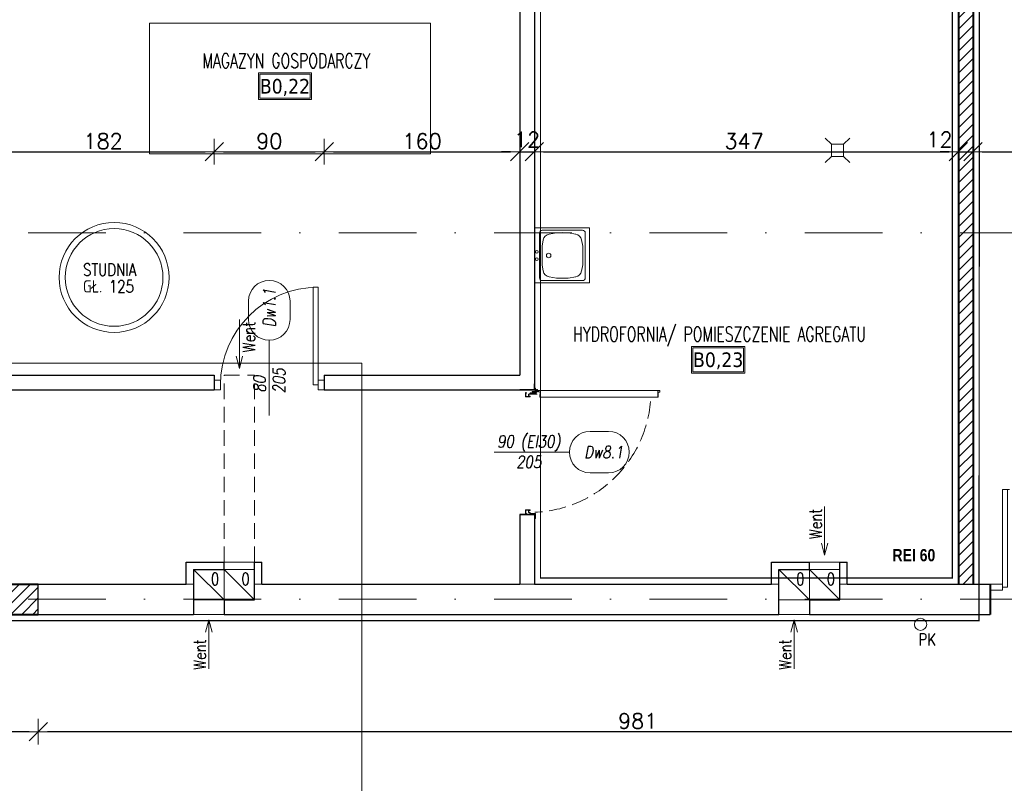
# Model space of a CAD drawing. Header units: millimetres. Extents: x 23192 to 177760, y -399809 to -79279.
# Tile 172 of 256: x 53970 to 54776, y -195090 to -194465. Entities that reach past the tile are written whole.
import ezdxf
from ezdxf.enums import TextEntityAlignment as Align

# ---------------------------------------------------------------- set-up
doc = ezdxf.new("R2010")
doc.units = ezdxf.units.MM
for name, pattern in [('2_3', [1, 0.5, -0.5]), ('ACAD_ISO03W100', [30, 12, -18]), ('CENTER', [0.6, 0.375, -0.075, 0.075, -0.075]), ('DASHDOT', [25.4, 12.7, -6.35, 0, -6.35]), ('HIDDEN', [9.525, 6.35, -3.175]), ('Hidden Line', [391.222223, 282.222223, -109])]:
    doc.linetypes.add(name, pattern=pattern)
doc.layers.get('0').update_dxf_attribs({"lineweight": 0})
for name, color, linetype, lineweight in [('! WYPOSAŻENIE', 252, 'Continuous', 5), ('!! 0_ Istn-sciany', 3, 'Continuous', 30), ('!! 0_ Istn-widok', 1, 'Continuous', 15), ('!! 0_Istn-armatura', 6, 'Continuous', 9), ('!! 0_Istn-drzwi', 1, 'Continuous', 13), ('!! 0_Istn-went', 5, 'Continuous', 13), ('!! 0_Opis_pom', 9, 'Continuous', 13), ('!! 1  WYDZIELENIE PPOŻ', 252, 'Continuous', 0), ('!! 1_drzwi-linia', 213, 'Continuous', 5), ('!! 1_hatch projektowane ściany', 4, 'Continuous', 5), ('!! 1_PROJ Sciany', 2, 'Continuous', 40), ('!! 2_drzwi opis', 151, 'Continuous', 9), ('!! wymiary osi', 250, 'Continuous', 9), ('0-osie-liniA', 14, 'DASHDOT', 5)]:
    doc.layers.add(name, color=color, linetype=linetype, lineweight=lineweight)
doc.layers.add('!! 0_ramki', color=66, linetype='Continuous', lineweight=9, plot=False)
doc.styles.add('50', font='ROMANS.shx', dxfattribs={"width": 0.8, "height": 10})
doc.styles.add('ARCHETYP', font='romans.shx', dxfattribs={"height": 15})
doc.styles.add('ARIAL', font='tahoma.ttf')
doc.styles.add('STYLE7', font='ARIALNB.TTF')
doc.styles.add('TXT', font='simplex.shx')
doc.dimstyles.new('DIM50', dxfattribs={"dimscale": 5, "dimtxt": 2.5, "dimasz": 1.5, "dimexe": 0, "dimexo": 0, "dimgap": 0.5, "dimtad": 1, "dimdec": 4, "dimrnd": 0.5, "dimdsep": 46, "dimtxsty": 'TXT', "dimblk1": 'TICK1', "dimblk2": 'TICK1', "dimsah": 1, "dimcen": 0, "dimse1": 1, "dimse2": 1, "dimclrd": 1, "dimclre": 7, "dimclrt": 9, "dimadec": 0, "dimazin": 0, "dimtfac": 1, "dimtdec": 4, "dimtmove": 2, "dimatfit": 3, "dimldrblk": 'TICK1', "dimfxl": 1, "dimtolj": 1, "dimarcsym": 0})

# ---------------------------------------------------------------- blocks, each defined once
blk = doc.blocks.new('A$C04090CF1')
for p, q in [((0, 60), (60, 60)), ((0, 0), (0, 60)), ((54.5, 55.5), (5.5, 55.5)), ((60, 60), (60, 0)), ((2.5, 8.5), (2.5, 52.5)), ((5.2, 36.8), (6.6, 45)), ((13, 51.5), (19.8, 52.7)), ((47, 51.5), (40.2, 52.7)), ((54.8, 36.8), (53.4, 45)), ((57.5, 8.5), (57.5, 52.5)), ((6.6, 16), (5.2, 24.2)), ((53.4, 16), (54.8, 24.2)), ((60, 0), (0, 0)), ((54.5, 5.5), (5.5, 5.5)), ((19.8, 8.3), (13, 9.5)), ((40.2, 8.3), (47, 9.5))]:
    blk.add_line(p, q)
for points in [[(19.8, 52.7), (40.2, 52.7)], [(19.8, 8.3), (40.2, 8.3)]]:
    blk.add_lwpolyline(points)
for centre, radius in [((30, 15.5), 2.5), ((26, 2.5), 1.5), ((34, 2.5), 1.5)]:
    blk.add_circle(centre, radius)
for centre, radius, start, end in [((5.5, 52.5), 3, 90, 180), ((54.5, 52.5), 3, 0, 90), ((14.5, 43.6), 8, 100.3048, 170.5377), ((45.5, 43.6), 8, 9.4623, 79.6952), ((188.4, 30.5), 183.3, 178.0251, 181.9749), ((-128.4, 30.5), 183.3, 358.0251, 1.9749), ((14.5, 17.4), 8, 189.4623, 259.6952), ((45.5, 17.4), 8, 280.3048, 350.5377), ((5.5, 8.5), 3, 180, 270), ((54.5, 8.5), 3, 270, 0)]:
    blk.add_arc(centre, radius, start, end)
blk = doc.blocks.new('A$C1F8E0840')
at = {"linetype": 'Continuous', "xscale": 0.75, "yscale": 0.75, "zscale": 0.75}
blk.add_blockref('A$C04090CF1', (-22.5, 0), dxfattribs=at)
blk = doc.blocks.new('A$C19D82A3D')
for points in [[(-5, 10), (-10, 15)], [(5, 10), (10, 15)], [(-5, 0), (-10, -5)], [(5, 0), (10, -5)]]:
    blk.add_lwpolyline(points)
blk.add_lwpolyline([(-5, 10), (5, 10), (5, 0), (-5, 0)], close=True)
blk = doc.blocks.new('BLOK OSI')
at = {"layer": '0-osie-liniA', "ltscale": 5}
for points in [[(48639.25763, -194702.0883), (55442.2848, -194702.0883)], [(48639.25763, -195002.0883), (55442.2848, -195002.0883)]]:
    blk.add_lwpolyline(points, dxfattribs=at)
blk = doc.blocks.new('1_ok-opis')
blk.add_line((0, 111.61), (0, 50))
for points in [[(-17, 128.61), (-17, 143.61)], [(17, 128.61), (17, 143.61)]]:
    blk.add_lwpolyline(points)
for centre, start, end in [((0, 143.61), 0, 180), ((0, 128.61), 180, 0)]:
    blk.add_arc(centre, 17, start, end)
at = {"style": 'ARCHETYP'}
for tag, height, rotation, p in [('NR', 12, 90, (0, 136.9)), ('NR', 12, 270, (0, 136.9)), ('SZEROKOŚĆ', 10, 90, (-8, 78.29)), ('SZEROKOŚĆ', 10, 270, (8, 78.29)), ('WYSOKOŚĆ', 10, 270, (-8, 78.29)), ('WYSOKOŚĆ', 10, 90, (8, 78.29))]:
    blk.add_attdef(tag, text='', height=height, rotation=rotation, dxfattribs=at).set_placement(p, align=Align.MIDDLE)
blk = doc.blocks.new('TICK1')
at = {"color": 0}
for p, q in [((0, -1.4), (0, 1.4)), ((0, 0), (-1, 0))]:
    blk.add_line(p, q, dxfattribs=at)
at = {"color": 2}
blk.add_line((-1, -1), (1, 1), dxfattribs=at)
blk = doc.blocks.new('*D2449')
at = {"layer": '!! wymiary osi', "color": 1, "lineweight": -2, "transparency": 16777216}
blk.add_line((53955.21, -194572.73), (54122.21, -194572.73), dxfattribs=at)
at = {"layer": 'DEFPOINTS', "color": 0, "transparency": 16777216}
for p in [(54129.71, -194572.73), (53947.71, -194755.59), (54129.71, -194755.59)]:
    blk.add_point(p, dxfattribs=at)
at = {"layer": '!! wymiary osi', "color": 1, "lineweight": -2, "transparency": 16777216, "xscale": 7.5, "yscale": 7.5, "zscale": 7.5, "rotation": 180}
blk.add_blockref('TICK1', (53947.71, -194572.73), dxfattribs=at)
at = {"layer": '!! wymiary osi', "color": 1, "lineweight": -2, "transparency": 16777216, "xscale": 7.5, "yscale": 7.5, "zscale": 7.5}
blk.add_blockref('TICK1', (54129.71, -194572.73), dxfattribs=at)
at = {"layer": '!! wymiary osi', "color": 9, "transparency": 16777216, "insert": (54038.71, -194563.98), "char_height": 12.5, "attachment_point": 5, "style": 'TXT'}
blk.add_mtext('\\A1;182', dxfattribs=at)
blk = doc.blocks.new('*D2450')
at = {"layer": '!! wymiary osi', "color": 1, "lineweight": -2, "transparency": 16777216}
blk.add_line((54137.21, -194572.73), (54212.21, -194572.73), dxfattribs=at)
at = {"layer": 'DEFPOINTS', "color": 0, "transparency": 16777216}
for p in [(54219.71, -194572.73), (54129.71, -194755.59), (54219.71, -194755.59)]:
    blk.add_point(p, dxfattribs=at)
at = {"layer": '!! wymiary osi', "color": 1, "lineweight": -2, "transparency": 16777216, "xscale": 7.5, "yscale": 7.5, "zscale": 7.5, "rotation": 180}
blk.add_blockref('TICK1', (54129.71, -194572.73), dxfattribs=at)
at = {"layer": '!! wymiary osi', "color": 1, "lineweight": -2, "transparency": 16777216, "xscale": 7.5, "yscale": 7.5, "zscale": 7.5}
blk.add_blockref('TICK1', (54219.71, -194572.73), dxfattribs=at)
at = {"layer": '!! wymiary osi', "color": 9, "transparency": 16777216, "insert": (54174.71, -194563.98), "char_height": 12.5, "attachment_point": 5, "style": 'TXT'}
blk.add_mtext('\\A1;90', dxfattribs=at)
blk = doc.blocks.new('*D2451')
at = {"layer": '!! wymiary osi', "color": 1, "lineweight": -2, "transparency": 16777216}
blk.add_line((54227.21, -194572.73), (54372.21, -194572.73), dxfattribs=at)
at = {"layer": 'DEFPOINTS', "color": 0, "transparency": 16777216}
for p in [(54379.71, -194572.73), (54219.71, -194755.59), (54379.71, -194755.59)]:
    blk.add_point(p, dxfattribs=at)
at = {"layer": '!! wymiary osi', "color": 1, "lineweight": -2, "transparency": 16777216, "xscale": 7.5, "yscale": 7.5, "zscale": 7.5, "rotation": 180}
blk.add_blockref('TICK1', (54219.71, -194572.73), dxfattribs=at)
at = {"layer": '!! wymiary osi', "color": 1, "lineweight": -2, "transparency": 16777216, "xscale": 7.5, "yscale": 7.5, "zscale": 7.5}
blk.add_blockref('TICK1', (54379.71, -194572.73), dxfattribs=at)
at = {"layer": '!! wymiary osi', "color": 9, "transparency": 16777216, "insert": (54299.71, -194563.98), "char_height": 12.5, "attachment_point": 5, "style": 'TXT'}
blk.add_mtext('\\A1;160', dxfattribs=at)
blk = doc.blocks.new('*D2452')
at = {"layer": '!! wymiary osi', "color": 1, "lineweight": -2, "transparency": 16777216}
for p, q in [((54372.21, -194572.73), (54364.71, -194572.73)), ((54379.71, -194572.73), (54391.71, -194572.73)), ((54399.21, -194572.73), (54406.71, -194572.73))]:
    blk.add_line(p, q, dxfattribs=at)
at = {"layer": 'DEFPOINTS', "color": 0, "transparency": 16777216}
for p in [(54391.71, -194572.73), (54379.71, -194755.59), (54391.71, -194755.59)]:
    blk.add_point(p, dxfattribs=at)
at = {"layer": '!! wymiary osi', "color": 1, "lineweight": -2, "transparency": 16777216, "xscale": 7.5, "yscale": 7.5, "zscale": 7.5}
blk.add_blockref('TICK1', (54379.71, -194572.73), dxfattribs=at)
at = {"layer": '!! wymiary osi', "color": 1, "lineweight": -2, "transparency": 16777216, "xscale": 7.5, "yscale": 7.5, "zscale": 7.5, "rotation": 180}
blk.add_blockref('TICK1', (54391.71, -194572.73), dxfattribs=at)
at = {"layer": '!! wymiary osi', "color": 9, "transparency": 16777216, "insert": (54385.71, -194562.73), "char_height": 12.5, "attachment_point": 5, "style": 'TXT'}
blk.add_mtext('\\A1;12', dxfattribs=at)
blk = doc.blocks.new('*D2453')
at = {"layer": '!! wymiary osi', "color": 1, "lineweight": -2, "transparency": 16777216}
blk.add_line((54399.21, -194572.73), (54731.21, -194572.73), dxfattribs=at)
at = {"layer": 'DEFPOINTS', "color": 0, "transparency": 16777216}
for p in [(54738.71, -194572.73), (54738.71, -194639.09), (54391.71, -194755.59)]:
    blk.add_point(p, dxfattribs=at)
at = {"layer": '!! wymiary osi', "color": 1, "lineweight": -2, "transparency": 16777216, "xscale": 7.5, "yscale": 7.5, "zscale": 7.5, "rotation": 180}
blk.add_blockref('TICK1', (54391.71, -194572.73), dxfattribs=at)
at = {"layer": '!! wymiary osi', "color": 1, "lineweight": -2, "transparency": 16777216, "xscale": 7.5, "yscale": 7.5, "zscale": 7.5}
blk.add_blockref('TICK1', (54738.71, -194572.73), dxfattribs=at)
at = {"layer": '!! wymiary osi', "color": 9, "transparency": 16777216, "insert": (54563.25, -194563.98), "char_height": 12.5, "attachment_point": 5, "style": 'TXT'}
blk.add_mtext('\\A1;347', dxfattribs=at)
blk = doc.blocks.new('*D2454')
at = {"layer": '!! wymiary osi', "color": 1, "lineweight": -2, "transparency": 16777216}
blk.add_line((54959.21, -195047.47), (53993.21, -195047.47), dxfattribs=at)
at = {"layer": 'DEFPOINTS', "color": 0, "transparency": 16777216}
for p in [(53985.71, -194951.59), (54966.71, -194951.59), (53985.71, -195047.47)]:
    blk.add_point(p, dxfattribs=at)
at = {"layer": '!! wymiary osi', "color": 1, "lineweight": -2, "transparency": 16777216, "xscale": 7.5, "yscale": 7.5, "zscale": 7.5, "rotation": 180}
blk.add_blockref('TICK1', (53985.71, -195047.47), dxfattribs=at)
at = {"layer": '!! wymiary osi', "color": 1, "lineweight": -2, "transparency": 16777216, "xscale": 7.5, "yscale": 7.5, "zscale": 7.5}
blk.add_blockref('TICK1', (54966.71, -195047.47), dxfattribs=at)
at = {"layer": '!! wymiary osi', "color": 9, "transparency": 16777216, "insert": (54476.21, -195038.72), "char_height": 12.5, "attachment_point": 5, "style": 'TXT'}
blk.add_mtext('\\A1;981', dxfattribs=at)
blk = doc.blocks.new('*D2455')
at = {"layer": '!! wymiary osi', "color": 1, "lineweight": -2, "transparency": 16777216}
blk.add_line((53978.21, -195047.47), (53893.21, -195047.47), dxfattribs=at)
at = {"layer": 'DEFPOINTS', "color": 0, "transparency": 16777216}
for p in [(53885.71, -194951.59), (53985.71, -194951.59), (53885.71, -195047.47)]:
    blk.add_point(p, dxfattribs=at)
at = {"layer": '!! wymiary osi', "color": 1, "lineweight": -2, "transparency": 16777216, "xscale": 7.5, "yscale": 7.5, "zscale": 7.5, "rotation": 180}
blk.add_blockref('TICK1', (53885.71, -195047.47), dxfattribs=at)
at = {"layer": '!! wymiary osi', "color": 1, "lineweight": -2, "transparency": 16777216, "xscale": 7.5, "yscale": 7.5, "zscale": 7.5}
blk.add_blockref('TICK1', (53985.71, -195047.47), dxfattribs=at)
at = {"layer": '!! wymiary osi', "color": 9, "transparency": 16777216, "insert": (53935.71, -195038.72), "char_height": 12.5, "attachment_point": 5, "style": 'TXT'}
blk.add_mtext('\\A1;100', dxfattribs=at)
blk = doc.blocks.new('*D3685')
at = {"layer": '!! wymiary osi', "color": 1, "lineweight": -2, "transparency": 16777216}
for p, q in [((54731.21, -194572.73), (54723.71, -194572.73)), ((54738.71, -194572.73), (54750.71, -194572.73)), ((54758.21, -194572.73), (54765.71, -194572.73))]:
    blk.add_line(p, q, dxfattribs=at)
at = {"layer": 'DEFPOINTS', "color": 0, "transparency": 16777216}
for p in [(54750.71, -194572.73), (54738.71, -194639.09), (54750.71, -194639.09)]:
    blk.add_point(p, dxfattribs=at)
at = {"layer": '!! wymiary osi', "color": 1, "lineweight": -2, "transparency": 16777216, "xscale": 7.5, "yscale": 7.5, "zscale": 7.5}
blk.add_blockref('TICK1', (54738.71, -194572.73), dxfattribs=at)
at = {"layer": '!! wymiary osi', "color": 1, "lineweight": -2, "transparency": 16777216, "xscale": 7.5, "yscale": 7.5, "zscale": 7.5, "rotation": 180}
blk.add_blockref('TICK1', (54750.71, -194572.73), dxfattribs=at)
at = {"layer": '!! wymiary osi', "color": 9, "transparency": 16777216, "insert": (54723.21, -194562.73), "char_height": 12.5, "attachment_point": 5, "style": 'TXT'}
blk.add_mtext('\\A1;12', dxfattribs=at)
blk = doc.blocks.new('*D3686')
at = {"layer": '!! wymiary osi', "color": 1, "lineweight": -2, "transparency": 16777216}
blk.add_line((54758.21, -194572.73), (54972.21, -194572.73), dxfattribs=at)
at = {"layer": 'DEFPOINTS', "color": 0, "transparency": 16777216}
for p in [(54979.71, -194572.73), (54750.71, -194639.09), (54979.71, -194639.09)]:
    blk.add_point(p, dxfattribs=at)
at = {"layer": '!! wymiary osi', "color": 1, "lineweight": -2, "transparency": 16777216, "xscale": 7.5, "yscale": 7.5, "zscale": 7.5, "rotation": 180}
blk.add_blockref('TICK1', (54750.71, -194572.73), dxfattribs=at)
at = {"layer": '!! wymiary osi', "color": 1, "lineweight": -2, "transparency": 16777216, "xscale": 7.5, "yscale": 7.5, "zscale": 7.5}
blk.add_blockref('TICK1', (54979.71, -194572.73), dxfattribs=at)
at = {"layer": '!! wymiary osi', "color": 9, "transparency": 16777216, "insert": (54865.21, -194563.98), "char_height": 12.5, "attachment_point": 5, "style": 'TXT'}
blk.add_mtext('\\A1;229', dxfattribs=at)
blk = doc.blocks.new('drzwi dwuskrzydłowe')
for points in [[(68648.18, -214206.57), (68648.18, -214296.57), (68652.18, -214296.57), (68652.18, -214206.57)], [(68486.18, -214216.57), (68486.18, -214296.57), (68482.18, -214296.57), (68482.18, -214216.57)], [(68482.18, -214294.07), (68472.18, -214294.07), (68472.18, -214299.07), (68482.18, -214299.07)], [(68652.18, -214294.07), (68662.18, -214294.07), (68662.18, -214299.07), (68652.18, -214299.07)]]:
    blk.add_lwpolyline(points, close=True)
at = {"linetype": 'ACAD_ISO03W100', "lineweight": 0}
for centre, radius, start, end in [((68652.18, -214296.57), 90, 90, 180), ((68482.18, -214296.57), 80, 0, 90)]:
    blk.add_arc(centre, radius, start, end, dxfattribs=at)
blk = doc.blocks.new('zaw-dr-90-p')
at = {"color": 2, "linetype": 'CENTER', "ltscale": 0.2}
for p, q in [((12, 0), (-12, 0)), ((0, 12), (0, -12)), ((24.5, 24), (31, 24)), ((24.5, 19), (31, 19))]:
    blk.add_line(p, q, dxfattribs=at)
at = {"ltscale": 0.2}
for p, q in [((10, 12), (6.5, 12)), ((10, 0), (10, 6.5))]:
    blk.add_line(p, q, dxfattribs=at)
blk.add_lwpolyline([(0, 6.5), (23.5, 6.5, 0.414214), (28, 11), (28, 31), (24.5, 31), (24.5, 11, -0.414214), (23.5, 10), (0, 10, 4.561698), (7.6, 6.5), (4.9, 4.2)], format="xyb", dxfattribs=at)
blk.add_lwpolyline([(-0.2, -0.2), (-2.5, -0.2), (-2.5, 0.2), (-0.2, 0.2), (-0.2, 2.5), (0.2, 2.5), (0.2, 0.2), (2.8, 0.2), (2.8, -0.2), (0.2, -0.2), (0.2, -2.8), (-0.2, -2.8)], close=True)
blk.add_lwpolyline([(10, 10), (10, 39), (6.5, 39), (6.5, 10)], dxfattribs=at)
blk.add_circle((0, 0), 6.5, dxfattribs=at)
blk = doc.blocks.new('drzwi 90- sc 12')
for p, q in [((-13616.12, 20410.26), (-13620.22, 20410.26)), ((-13616.12, 20410.26), (-13620, 20410.26)), ((-13618.17, 20410.26), (-13616.22, 20410.26)), ((-13618.17, 20410.26), (-13616.22, 20410.26)), ((-13616.12, 20410.26), (-13616.12, 20411.46)), ((-13616.12, 20411.46), (-13615.02, 20411.46)), ((-13614.92, 20411.36), (-13614.92, 20313.77)), ((-13620.32, 20410.16), (-13620.32, 20313.77)), ((-13614.92, 20409.86), (-13620.32, 20409.86)), ((-13620.32, 20313.47), (-13620.32, 20317.97)), ((-13614.92, 20313.77), (-13620.32, 20313.77)), ((-13618.22, 20313.67), (-13618.22, 20313.37)), ((-13618.22, 20313.67), (-13616.42, 20313.67)), ((-13614.92, 20312.27), (-13614.92, 20317.97)), ((-13715.57, 20308.32), (-13715.57, 20308.56)), ((-13715.57, 20307.69), (-13715.57, 20308.56)), ((-13715.57, 20307.82), (-13715.57, 20308.56)), ((-13715.57, 20307.72), (-13715.37, 20307.72)), ((-13618.22, 20313.37), (-13620.22, 20313.37)), ((-13617.77, 20311.12), (-13617.77, 20305.72)), ((-13617.77, 20311.12), (-13617.77, 20305.72)), ((-13616.17, 20309.92), (-13617.37, 20309.92)), ((-13616.17, 20309.92), (-13616.17, 20311.02)), ((-13615.92, 20313.17), (-13615.92, 20312.17)), ((-13615.92, 20312.17), (-13615.02, 20312.17)), ((-13715.77, 20301.96), (-13716.27, 20301.96)), ((-13616.77, 20301.96), (-13616.27, 20301.96))]:
    blk.add_line(p, q)
for points in [[(-13665.27, 20284.96), (-13665.27, 20325.83)], [(-13615.57, 20309.64), (-13615.32, 20309.64), (-13615.32, 20309.82), (-13616.32, 20309.82), (-13616.32, 20309.64), (-13615.92, 20309.64)]]:
    blk.add_lwpolyline(points)
at = {"lineweight": 30}
for points in [[(-13716.27, 20308.92), (-13721.27, 20308.92)], [(-13716.27, 20308.92), (-13716.27, 20296.92)], [(-13614.27, 20308.92), (-13609.27, 20308.92)], [(-13614.27, 20308.92), (-13614.27, 20296.92)]]:
    blk.add_lwpolyline(points, dxfattribs=at)
at = {"ltscale": 0.2}
for points in [[(-13715.57, 20307.51), (-13715.57, 20309.48, 0.414214), (-13715.91, 20309.82), (-13719.43, 20309.82, 0.414214), (-13719.77, 20309.48), (-13719.77, 20308.92), (-13719.59, 20308.92), (-13719.59, 20309.48, -0.414214), (-13719.43, 20309.64), (-13716.97, 20309.64)], [(-13716.97, 20309.64), (-13715.91, 20309.64, -0.414214), (-13715.75, 20309.48), (-13715.75, 20307.51)], [(-13715.75, 20307.76), (-13715.75, 20305.58, 0.414214), (-13715.41, 20305.24), (-13714.96, 20305.24, -0.414214), (-13714.8, 20305.08), (-13714.8, 20304.48, 0.414214), (-13714.46, 20304.14), (-13713.28, 20304.14, 0.414214), (-13712.94, 20304.48), (-13712.94, 20305.15, -1), (-13712.75, 20305.15), (-13712.75, 20301.96, -0.414214), (-13712.91, 20301.8), (-13715.43, 20301.8, -0.414214), (-13715.59, 20301.96), (-13715.59, 20302.52), (-13715.77, 20302.52), (-13715.77, 20301.96, 0.414214), (-13715.43, 20301.62), (-13712.91, 20301.62, 0.414214), (-13712.57, 20301.96), (-13712.57, 20305.15, 1), (-13713.12, 20305.15), (-13713.12, 20304.48, -0.414214), (-13713.28, 20304.32), (-13714.46, 20304.32, -0.414214), (-13714.62, 20304.48), (-13714.62, 20305.08, 0.414214), (-13714.96, 20305.42), (-13715.41, 20305.42, -0.414214), (-13715.57, 20305.58), (-13715.57, 20307.64)], [(-13615.92, 20309.64), (-13616.63, 20309.64, 0.414214), (-13616.79, 20309.48), (-13616.79, 20305.58, -0.414214), (-13617.13, 20305.24), (-13617.58, 20305.24, 0.414214), (-13617.74, 20305.08), (-13617.74, 20304.48, -0.414214), (-13618.08, 20304.14), (-13619.26, 20304.14, -0.414214), (-13619.6, 20304.48), (-13619.6, 20305.15, 1), (-13619.79, 20305.15), (-13619.79, 20301.96, 0.414214), (-13619.63, 20301.8), (-13617.11, 20301.8, 0.414214), (-13616.95, 20301.96), (-13616.95, 20302.52), (-13616.77, 20302.52), (-13616.77, 20301.96, -0.414214), (-13617.11, 20301.62), (-13619.63, 20301.62, -0.414214), (-13619.97, 20301.96), (-13619.97, 20305.15, -1), (-13619.42, 20305.15), (-13619.42, 20304.48, 0.414214), (-13619.26, 20304.32), (-13618.08, 20304.32, 0.414214), (-13617.92, 20304.48), (-13617.92, 20305.08, -0.414214), (-13617.58, 20305.42), (-13617.13, 20305.42, 0.414214), (-13616.97, 20305.58), (-13616.97, 20309.48, -0.414214), (-13616.63, 20309.82), (-13613.11, 20309.82, -0.414214), (-13612.77, 20309.48), (-13612.77, 20308.92), (-13612.95, 20308.92), (-13612.95, 20309.48, 0.414214), (-13613.11, 20309.64), (-13615.57, 20309.64)]]:
    blk.add_lwpolyline(points, format="xyb", dxfattribs=at)
blk.add_lwpolyline([(-13616.79, 20308.82), (-13616.97, 20308.82), (-13616.97, 20307.42), (-13616.79, 20307.42)], close=True)
for centre, radius, start, end in [((-13620.22, 20410.16), 0.1, 90, 180), ((-13615.02, 20411.36), 0.1, 0, 90), ((-13616.42, 20313.17), 0.5, 0, 90), ((-13620.22, 20313.47), 0.1, 180, 270), ((-13616.27, 20311.02), 0.1, 0, 90), ((-13615.02, 20312.27), 0.1, 270, 0)]:
    blk.add_arc(centre, radius, start, end)
at = {"linetype": 'Hidden Line', "lineweight": 9, "ltscale": 0.05}
blk.add_arc((-13615.5, 20305.14), 99.12, 94.80054, 177.69442, dxfattribs=at)
at = {"xscale": 0.09999999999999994, "yscale": 0.09999999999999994, "zscale": 0.09999999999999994, "rotation": 180.0000000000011}
blk.add_blockref('zaw-dr-90-p', (-13614.92, 20310.92), dxfattribs=at)

msp = doc.modelspace()

# ---------------------------------------------------------------- hatches: boundary and pattern name
at = {"layer": '!! 1_hatch projektowane ściany'}
h = msp.add_hatch(dxfattribs=at)
h.set_pattern_fill('ANSI31', color=256, scale=2)
h.paths.add_polyline_path([(54738.71142, -194926.5883), (54750.71142, -194926.5883), (54750.71142, -194351.5883), (54738.71142, -194351.5883)])
h = msp.add_hatch(dxfattribs=at)
h.set_pattern_fill('ANSI31', color=256, scale=2)
h.paths.add_polyline_path([(53985.71142, -194926.5883), (53885.71142, -194926.5883), (53885.71142, -194939.0883), (53985.71142, -194939.0883)])
h.paths.add_polyline_path([(53985.71142, -194939.0883), (53885.71142, -194939.0883), (53885.71142, -194951.5883), (53985.71142, -194951.5883)])

# ---------------------------------------------------------------- linework, layer by layer
at = {"layer": '!! 0_ Istn-sciany'}
for p, q in [((54585.71142, -194926.5883), (54585.71142, -194908.5883)), ((54591.71142, -194951.5883), (54591.71142, -194914.5883)), ((54641.71142, -194939.5883), (54641.71142, -194908.5883)), ((54647.71142, -194926.5883), (54647.71142, -194908.5883)), ((53985.71142, -194951.5883), (53985.71142, -194926.5883))]:
    msp.add_line(p, q, dxfattribs=at)
for points in [[(54379.71142, -194351.5883), (54379.71142, -194755.5883)], [(54391.71142, -194351.5883), (54391.71142, -194767.5883)], [(53947.71142, -194755.5883), (54129.71142, -194755.5883)], [(54129.71142, -194755.5883), (54129.71142, -194767.5883)], [(54219.71142, -194755.5883), (54379.71142, -194755.5883)], [(54219.71142, -194755.5883), (54219.71142, -194767.5883)], [(53775.71142, -194767.5883), (54129.71142, -194767.5883)], [(54219.71142, -194767.5883), (54391.71142, -194767.5883)], [(54379.71142, -194869.5883), (54391.71142, -194869.5883)], [(54379.71142, -194869.5883), (54379.71142, -194926.5883)], [(54391.71142, -194869.5883), (54391.71142, -194926.5883)], [(54106.71142, -194908.5883), (54137.71142, -194908.5883)], [(54106.71142, -194926.5883), (54106.71142, -194908.5883)], [(54112.71142, -194914.5883), (54112.71142, -194951.5883)], [(54112.71142, -194914.5883), (54137.71142, -194914.5883)], [(54137.71142, -194914.5883), (54137.71142, -194908.5883)], [(54162.71142, -194908.5883), (54168.71142, -194908.5883)], [(54162.71142, -194939.5883), (54162.71142, -194908.5883)], [(54168.71142, -194926.5883), (54168.71142, -194908.5883)], [(54585.71142, -194908.5883), (54616.71142, -194908.5883)], [(54591.71142, -194914.5883), (54616.71142, -194914.5883)], [(54616.71142, -194914.5883), (54616.71142, -194908.5883)], [(54641.71142, -194908.5883), (54647.71142, -194908.5883)], [(53985.71142, -194926.5883), (54106.71142, -194926.5883)], [(54168.71142, -194926.5883), (54379.71142, -194926.5883)], [(54391.71142, -194926.5883), (54585.71142, -194926.5883)], [(54647.71142, -194926.5883), (54764.71142, -194926.5883)], [(54137.71142, -194939.5883), (54162.71142, -194939.5883)], [(54137.71142, -194939.5883), (54137.71142, -194951.5883)], [(54616.71142, -194939.5883), (54641.71142, -194939.5883)], [(54616.71142, -194939.5883), (54616.71142, -194951.5883)], [(53985.71142, -194951.5883), (54112.71142, -194951.5883)], [(54137.71142, -194951.5883), (54591.71142, -194951.5883)], [(54616.71142, -194951.5883), (54764.71142, -194951.5883)]]:
    msp.add_lwpolyline(points, dxfattribs=at)
at = {"layer": '!! 0_ Istn-widok'}
for points in [[(54106.71142, -194926.5883), (54112.71142, -194926.5883)], [(54168.71142, -194926.5883), (54162.71142, -194926.5883)], [(54391.71142, -194926.5883), (54379.71142, -194926.5883)], [(54585.71142, -194926.5883), (54591.71142, -194926.5883)], [(54647.71142, -194926.5883), (54641.71142, -194926.5883)]]:
    msp.add_lwpolyline(points, dxfattribs=at)
at = {"layer": '!! 0_Istn-armatura'}
for centre, radius in [((54047.71142, -194675.5883), 45), ((54047.71142, -194675.5883), 40), ((54707.71142, -194959.5883), 5)]:
    msp.add_circle(centre, radius, dxfattribs=at)
at = {"layer": '!! 0_Istn-drzwi'}
for points in [[(54210.71142, -194683.5883), (54210.71142, -194763.5883), (54214.71142, -194763.5883), (54214.71142, -194683.5883)], [(54134.71142, -194759.5883), (54129.71142, -194759.5883), (54129.71142, -194767.5883), (54134.71142, -194767.5883)], [(54214.71142, -194759.5883), (54219.71142, -194759.5883), (54219.71142, -194767.5883), (54214.71142, -194767.5883)]]:
    msp.add_lwpolyline(points, close=True, dxfattribs=at)
msp.add_lwpolyline([(54174.71142, -194738.5883), (54174.71142, -194788.5883)], dxfattribs=at)
msp.add_arc((54214.71142, -194763.5883), 80, 89.99999996, 179.99999996, dxfattribs=at)
at = {"layer": '!! 0_Istn-went'}
for points in [[(54150.21142, -194709.98656), (54150.21142, -194750.03308)], [(54150.21142, -194750.03308), (54147.53193, -194740.03308)], [(54150.21142, -194750.03308), (54152.89092, -194740.03308)], [(54629.21142, -194862.98656), (54629.21142, -194903.03308)], [(54629.21142, -194903.03308), (54626.53193, -194893.03308)], [(54629.21142, -194903.03308), (54631.89092, -194893.03308)], [(54112.71142, -194914.5883), (54137.71142, -194939.5883)], [(54137.71142, -194908.5883), (54162.71142, -194908.5883)], [(54137.71142, -194914.5883), (54162.71142, -194939.5883)], [(54591.71142, -194914.5883), (54616.71142, -194939.5883)], [(54616.71142, -194908.5883), (54641.71142, -194908.5883)], [(54616.71142, -194914.5883), (54641.71142, -194939.5883)], [(54137.71142, -194951.5883), (54112.71142, -194951.5883)], [(54125.21142, -194955.9662), (54122.53193, -194965.9662)], [(54125.21142, -194996.01273), (54125.21142, -194955.9662)], [(54125.21142, -194955.9662), (54127.89092, -194965.9662)], [(54616.71142, -194951.5883), (54591.71142, -194951.5883)], [(54604.21142, -194955.9662), (54601.53193, -194965.9662)], [(54604.21142, -194996.01273), (54604.21142, -194955.9662)], [(54604.21142, -194955.9662), (54606.89092, -194965.9662)]]:
    msp.add_lwpolyline(points, dxfattribs=at)
at = {"layer": '!! 0_Istn-went', "linetype": 'HIDDEN', "ltscale": 2}
for points in [[(54137.71142, -194908.5883), (54137.71142, -194755.5883)], [(54137.71142, -194755.5883), (54162.71142, -194755.5883)], [(54162.71142, -194908.5883), (54162.71142, -194755.5883)]]:
    msp.add_lwpolyline(points, dxfattribs=at)
at = {"layer": '!! 0_Istn-went'}
for points in [[(54112.71142, -194939.5883), (54137.71142, -194939.5883), (54137.71142, -194914.5883), (54112.71142, -194914.5883)], [(54137.71142, -194939.5883), (54162.71142, -194939.5883), (54162.71142, -194914.5883), (54137.71142, -194914.5883)], [(54591.71142, -194939.5883), (54616.71142, -194939.5883), (54616.71142, -194914.5883), (54591.71142, -194914.5883)], [(54616.71142, -194939.5883), (54641.71142, -194939.5883), (54641.71142, -194914.5883), (54616.71142, -194914.5883)]]:
    msp.add_lwpolyline(points, close=True, dxfattribs=at)
at = {"layer": '!! 0_Opis_pom', "ltscale": 0.7}
for points in [[(54165.80644, -194529.92308), (54209.32644, -194529.92308), (54209.32644, -194508.16308), (54165.80644, -194508.16308)], [(54166.89444, -194528.83508), (54208.23844, -194528.83508), (54208.23844, -194509.25108), (54166.89444, -194509.25108)], [(54520.29776, -194753.81939), (54563.81776, -194753.81939), (54563.81776, -194732.05939), (54520.29776, -194732.05939)], [(54521.38576, -194752.73139), (54562.72976, -194752.73139), (54562.72976, -194733.14739), (54521.38576, -194733.14739)]]:
    msp.add_lwpolyline(points, close=True, dxfattribs=at)
at = {"layer": '!! 0_ramki'}
for points in [[(54076.72472, -194467.30006), (54306.53863, -194467.30006), (54306.53863, -194574.29966), (54076.72472, -194574.29966)], [(51280.42916, -198945.67237), (51280.42916, -194745.67237), (54250.42916, -194745.67237), (54250.42916, -198945.67237)]]:
    msp.add_lwpolyline(points, close=True, dxfattribs=at)
at = {"layer": '!! 1  WYDZIELENIE PPOŻ', "color": 20, "linetype": '2_3', "ltscale": 10, "true_color": 0xf65c09, "const_width": 1}
for points in [[(53208.71142, -195569.5883), (53208.71142, -194956.5883), (54755.5485, -194956.5883), (54755.86901, -194356.5883), (54961.71142, -194356.5883), (54961.71142, -195569.5883)], [(54396.71142, -194921.5883), (54733.71142, -194921.5883), (54733.71142, -194356.5883), (54396.71142, -194356.5883)]]:
    msp.add_lwpolyline(points, close=True, dxfattribs=at)
at = {"layer": '!! 1_PROJ Sciany'}
for points in [[(54738.71142, -194351.5883), (54738.71142, -194926.5883)], [(54750.71142, -194351.5883), (54750.71142, -194926.5883)], [(53885.71142, -194926.5883), (53985.71142, -194926.5883)], [(54764.71142, -194926.5883), (54764.71142, -194951.5883)], [(53885.71142, -194951.5883), (53985.71142, -194951.5883)]]:
    msp.add_lwpolyline(points, dxfattribs=at)
at = {"layer": '!! wymiary osi'}
msp.add_lwpolyline([(54738.71142, -194926.5883), (54750.71142, -194926.5883), (54750.71142, -194351.5883), (54738.71142, -194351.5883)], close=True, dxfattribs=at)

# ---------------------------------------------------------------- block references
at = {"layer": '!! 0_Istn-armatura', "xscale": -1, "rotation": 270}
for name, p in [('A$C19D82A3D', (54634.71142, -194571.5883)), ('A$C1F8E0840', (54391.71142, -194657.5883))]:
    msp.add_blockref(name, p, dxfattribs=at)
at = {"layer": '!! 1_drzwi-linia', "xscale": -1, "rotation": 270}
msp.add_blockref('drzwi 90- sc 12', (34082.78708, -181153.3186), dxfattribs=at)
at = {"layer": '!! 1_drzwi-linia'}
msp.add_blockref('drzwi dwuskrzydłowe', (-13707.47074, 19367.4853), dxfattribs=at)
at = {"layer": '!! 2_drzwi opis'}
ref = msp.add_blockref('1_ok-opis', (54174.71142, -194838.5883), dxfattribs=dict(at, xscale=-1, rotation=359.9999963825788))
ref.add_attrib('WYSOKOŚĆ', '80 ', dxfattribs={"layer": '0', "height": 10, "rotation": 89.99999638, "style": '50', "oblique": 10, "width": 0.8}).set_placement((54166.71143, -194760.29745), align=Align.MIDDLE)
ref.add_attrib('SZEROKOŚĆ', '205', dxfattribs={"layer": '0', "height": 10, "rotation": 89.99999638, "style": '50', "oblique": 10, "width": 0.8}).set_placement((54182.71143, -194760.29745), align=Align.MIDDLE)
ref.add_attrib('NR', 'Dw1.1', dxfattribs={"layer": '0', "height": 10, "rotation": 89.99999638, "style": '50', "oblique": 10, "width": 0.8}).set_placement((54174.71143, -194700.38116), align=Align.MIDDLE)
ref = msp.add_blockref('1_ok-opis', (54308.71104, -194818.58826), dxfattribs=dict(at, xscale=-1, rotation=269.9999963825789))
ref.add_attrib('WYSOKOŚĆ', '90 (EI30)', dxfattribs={"layer": '0', "height": 10, "rotation": 359.99999638, "style": '50', "oblique": 10, "width": 0.8}).set_placement((54387.00189, -194810.58826), align=Align.MIDDLE)
ref.add_attrib('SZEROKOŚĆ', '205', dxfattribs={"layer": '0', "height": 10, "rotation": 359.99999638, "style": '50', "oblique": 10, "width": 0.8}).set_placement((54387.00189, -194826.58826), align=Align.MIDDLE)
ref.add_attrib('NR', 'Dw8.1', dxfattribs={"layer": '0', "height": 10, "rotation": 359.99999638, "style": '50', "oblique": 10, "width": 0.8}).set_placement((54448.36604, -194818.58827), align=Align.MIDDLE)
at = {"layer": '!! wymiary osi'}
msp.add_blockref('BLOK OSI', (0, 63), dxfattribs=at)

# ---------------------------------------------------------------- texts
at = {"layer": '! WYPOSAŻENIE', "color": 20, "true_color": 0xf65c09, "insert": (54684.72102, -194897.94868), "char_height": 10, "attachment_point": 1, "style": 'STYLE7'}
msp.add_mtext_dynamic_manual_height_columns('REI 60', width=58.1261145, gutter_width=75, heights=[0], dxfattribs=at)
at = {"layer": '!! 0_Istn-armatura', "style": 'ARCHETYP', "width": 0.8}
for s, p in [('STUDNIA', (54022.27272, -194674.29393)), ('GŁ. 125', (54022.27272, -194687.93048)), ('PK', (54705.92953, -194977.04165))]:
    msp.add_text(s, height=10, rotation=0.00000004, dxfattribs=at).set_placement(p)
at = {"layer": '!! 0_Istn-went', "style": 'ARCHETYP', "width": 0.8}
for s, rotation, p in [('Went', 89.99999996, (54163.09651, -194736.84271)), ('Went', 89.99999996, (54626.8812, -194889.84271)), ('0', 0.00000004, (54126.87286, -194927.41077)), ('0', 0.00000004, (54151.87286, -194927.41077)), ('0', 0.00000004, (54605.87286, -194927.41077)), ('0', 0.00000004, (54630.87286, -194927.41077)), ('Went', 89.99999996, (54122.8812, -194996.82744)), ('Went', 89.99999996, (54601.8812, -194996.82744))]:
    msp.add_text(s, height=10, rotation=rotation, dxfattribs=at).set_placement(p)
at = {"layer": '!! 0_Opis_pom', "ltscale": 0.7, "style": 'TXT', "width": 0.7}
for s, p in [('MAGAZYN GOSPODARCZY', (54188.68157, -194504.11677)), ('HYDROFORNIA/ POMIESZCZENIE AGREGATU', (54543.17289, -194728.01307))]:
    msp.add_text(s, height=12, dxfattribs=at).set_placement(p, align=Align.CENTER)
at = {"layer": '!! 0_Opis_pom', "ltscale": 0.7, "style": 'ARIAL'}
for tag, p in [('B0,22', (54187.56644, -194519.04308)), ('B0,23', (54542.05776, -194742.93939))]:
    msp.add_attdef(tag, text='', height=11.968, dxfattribs=at).set_placement(p, align=Align.MIDDLE_CENTER)

# ---------------------------------------------------------------- dimensions: what is measured, and where the dimension line sits
at = {"layer": '!! wymiary osi'}
for base, p1, p2, picture, middle in [((54129.71142, -194572.73014), (53947.71142, -194755.5883), (54129.71142, -194755.5883), '*D2449', (54038.71142, -194563.98014)), ((54219.71142, -194572.73014), (54129.71142, -194755.5883), (54219.71142, -194755.5883), '*D2450', (54174.71142, -194563.98014)), ((54379.71142, -194572.73014), (54219.71142, -194755.5883), (54379.71142, -194755.5883), '*D2451', (54299.71142, -194563.98014)), ((54391.71142, -194572.73014), (54379.71142, -194755.5883), (54391.71142, -194755.5883), '*D2452', (54385.71142, -194562.73014)), ((54979.71142, -194572.73014), (54750.71142, -194639.0883), (54979.71142, -194639.0883), '*D3686', (54865.21142, -194563.98014)), ((53885.71142, -195047.46722), (53985.71142, -194951.5883), (53885.71142, -194951.5883), '*D2455', (53935.71142, -195038.71722)), ((53985.71142, -195047.46722), (54966.71142, -194951.5883), (53985.71142, -194951.5883), '*D2454', (54476.21142, -195038.71722))]:
    dim = msp.add_linear_dim(base=base, p1=p1, p2=p2, dimstyle='DIM50', dxfattribs=at)
    dim.commit()
    dim.dimension.update_dxf_attribs({"geometry": picture, "text_midpoint": middle})
for base, p1, p2, picture, middle in [((54738.71142, -194572.73014), (54391.71142, -194755.5883), (54738.71142, -194639.0883), '*D2453', (54563.25046, -194563.98014)), ((54750.71142, -194572.73014), (54738.71142, -194639.0883), (54750.71142, -194639.0883), '*D3685', (54723.20872, -194562.73014))]:
    dim = msp.add_linear_dim(base=base, p1=p1, p2=p2, dimstyle='DIM50', dxfattribs=at)
    dim.commit()
    dim.dimension.update_dxf_attribs({"geometry": picture, "text_midpoint": middle, "dimtype": 160})

doc.saveas('drawing.dxf')
